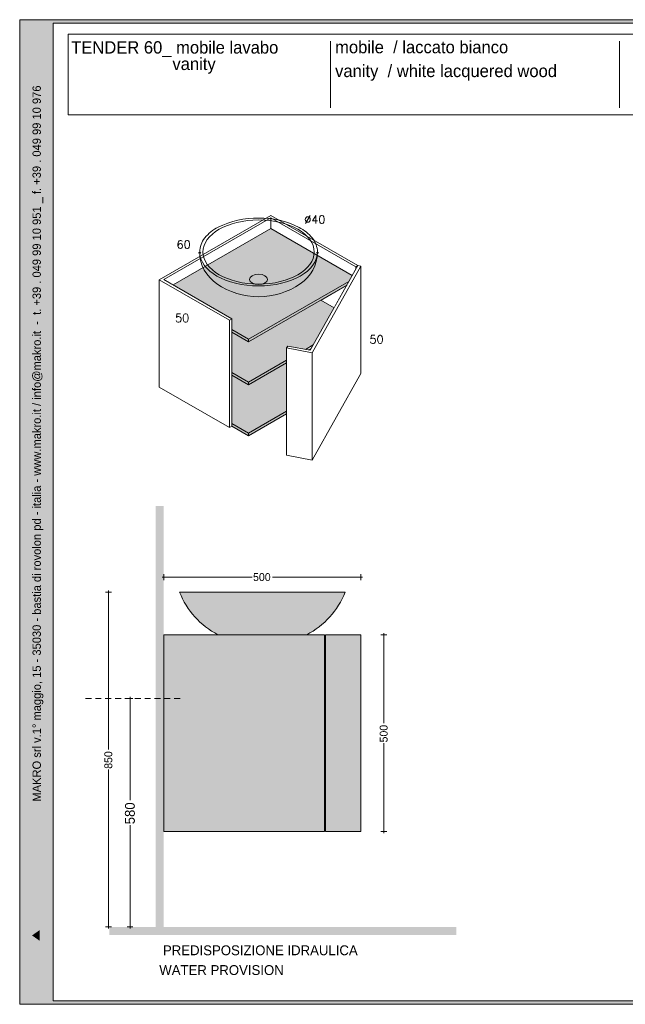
# Model space of a CAD drawing. Extents: x 229962 to 237704, y -185741 to -183241.
# Tile 1 of 4: x 229962 to 231499, y -185741 to -183241. Entities that reach past the tile are written whole.
import ezdxf

# ---------------------------------------------------------------- set-up
doc = ezdxf.new("R2010")
doc.units = 0
doc.header["$MEASUREMENT"] = 0
doc.linetypes.add('Tratteggio', pattern=[25, 15, -10])
doc.linetypes.add('Wipeout_Contour', pattern=[1000, 0, -1000])
for name, color, linetype, lineweight in [('032-Muri Esterni.MVI_Num_Penna__91', 255, 'Continuous', 13), ('036-Solai.MVI_Num_Penna__1', 7, 'Continuous', 9), ('036-SOLAI_MVI_Num_Penna__10', 1, 'Continuous', 18), ('091-Quote lineari.XII_Num_Penna__1', 7, 'Continuous', 9), ('091-Quote lineari.XII_Num_Penna__10', 1, 'Continuous', 18), ('0_Num_Penna__1', 7, 'Continuous', 9), ('0_Num_Penna__91', 255, 'Continuous', 13), ('0_Num_Penna__95', 8, 'Continuous', 13), ('1_Num_Penna__21', 7, 'Continuous', 20), ('Bordi_Num_Penna__1', 7, 'Continuous', 9), ('SCRITTE_Num_Penna__95', 8, 'Continuous', 13), ('Testi_Num_Penna__1', 7, 'Continuous', 9), ('Testi_Num_Penna__1_Num_Penna__1', 7, 'Continuous', 9), ('Testi_Num_Penna__91', 255, 'Continuous', 13), ('Testi_Num_Penna__95', 8, 'Continuous', 13)]:
    doc.layers.add(name, color=color, linetype=linetype, lineweight=lineweight)
doc.layers.add('036-Solai.MVI', color=7, linetype='Continuous')
doc.layers.add('091-Quote lineari.XII', color=7, linetype='Continuous')
for name, color, linetype, lineweight, true_color in [('036-Solai.MVI_Num_Penna__96', 7, 'Continuous', 13, 0x5f5f5f), ('0_Num_Penna__92', 7, 'Continuous', 13, 0xdfdfdf), ('MK_BOXspace_Num_Penna__96', 7, 'Continuous', 13, 0x5f5f5f)]:
    doc.layers.add(name, color=color, linetype=linetype, lineweight=lineweight, true_color=true_color)
doc.styles.add('GENERATED_STYLE_1', font='txt')
doc.styles.add('GENERATED_STYLE_4', font='txt')
doc.styles.add('GENERATED_STYLE_6', font='txt')
doc.styles.get("Standard").update_dxf_attribs({"font": 'txt', "bigfont": 'BIGFONT.SHX'})
doc.dimstyles.new('GENERATED_STYLE__3', dxfattribs={"dimtxt": 20, "dimasz": 7.6, "dimexe": 0.18, "dimexo": 500, "dimgap": 0.09, "dimtad": 0, "dimtih": 1, "dimtoh": 1, "dimdec": 0, "dimzin": 0, "dimdsep": 46, "dimtxsty": 'GENERATED_STYLE_1', "dimblk": 'ARROWHEAD_0', "dimblk1": 'ARROWHEAD_0', "dimblk2": 'ARROWHEAD_0', "dimcen": 0.09, "dimclrd": 7, "dimclre": 7, "dimclrt": 7, "dimazin": 0, "dimtfac": 1, "dimtdec": 4, "dimtmove": 0, "dimatfit": 3, "dimfxl": 0, "dimtolj": 1, "dimtzin": 0, "dimarcsym": 0})
doc.dimstyles.new('GENERATED_STYLE__4', dxfattribs={"dimtxt": 20, "dimasz": 7.6, "dimexe": 0.18, "dimexo": 500, "dimgap": 0.09, "dimtad": 0, "dimdec": 0, "dimzin": 0, "dimdsep": 46, "dimtxsty": 'GENERATED_STYLE_1', "dimblk": 'ARROWHEAD_0', "dimblk1": 'ARROWHEAD_0', "dimblk2": 'ARROWHEAD_0', "dimcen": 0.09, "dimclrd": 7, "dimclre": 7, "dimclrt": 7, "dimazin": 0, "dimtfac": 1, "dimtdec": 4, "dimtmove": 0, "dimatfit": 3, "dimfxl": 0, "dimtolj": 1, "dimtzin": 0, "dimarcsym": 0})
doc.dimstyles.new('GENERATED_STYLE__5', dxfattribs={"dimtxt": 25, "dimasz": 7.6, "dimexe": 0.18, "dimexo": 6, "dimgap": 0.09, "dimtad": 0, "dimdec": 0, "dimzin": 0, "dimdsep": 46, "dimtxsty": 'GENERATED_STYLE_1', "dimblk": 'ARROWHEAD_0', "dimblk1": 'ARROWHEAD_0', "dimblk2": 'ARROWHEAD_0', "dimcen": 0.09, "dimclrd": 1, "dimclre": 1, "dimclrt": 1, "dimazin": 0, "dimtfac": 1, "dimtdec": 4, "dimtmove": 0, "dimatfit": 3, "dimfxl": 0, "dimtolj": 1, "dimtzin": 0, "dimarcsym": 0})

# ---------------------------------------------------------------- blocks, each defined once
blk = doc.blocks.new('*D23')
at = {"layer": '091-Quote lineari.XII_Num_Penna__10', "linetype": 'Continuous'}
for p, q in [((232084.3, -184964.3), (232069.3, -184964.3)), ((232076.8, -184964.3), (232076.8, -184960.3)), ((232076.8, -185222.8), (232076.8, -184964.3)), ((232076.8, -185544.3), (232076.8, -185285.7)), ((232084.3, -185544.3), (232069.3, -185544.3)), ((232076.8, -185548.3), (232076.8, -185544.3))]:
    blk.add_line(p, q, dxfattribs=at)
at = {"layer": '091-Quote lineari.XII_Num_Penna__10', "insert": (232089.3, -185283.7), "char_height": 25, "attachment_point": 7, "rotation": 90, "style": 'GENERATED_STYLE_1'}
blk.add_mtext('{580}', dxfattribs=at)
blk = doc.blocks.new('ARROWHEAD_0')
at = {"color": 0, "linetype": 'Continuous', "lineweight": 0}
for p, q in [((0, 0), (-1, 0)), ((0, -0.5), (0, 0.5))]:
    blk.add_line(p, q, dxfattribs=at)
blk = doc.blocks.new('*D24')
at = {"layer": '091-Quote lineari.XII_Num_Penna__10', "linetype": 'Continuous'}
for p, q in [((230249.3, -184964.3), (230234.3, -184964.3)), ((230241.8, -184964.3), (230241.8, -184960.3)), ((230241.8, -185222.8), (230241.8, -184964.3)), ((230241.8, -185544.3), (230241.8, -185285.7)), ((230249.3, -185544.3), (230234.3, -185544.3)), ((230241.8, -185548.3), (230241.8, -185544.3))]:
    blk.add_line(p, q, dxfattribs=at)
at = {"layer": '091-Quote lineari.XII_Num_Penna__10', "insert": (230254.3, -185283.7), "char_height": 25, "attachment_point": 7, "rotation": 90, "style": 'GENERATED_STYLE_1'}
blk.add_mtext('{580}', dxfattribs=at)
blk = doc.blocks.new('*D25')
at = {"layer": '091-Quote lineari.XII_Num_Penna__1', "linetype": 'Continuous'}
for p, q in [((230194.5, -184694.3), (230179.5, -184694.3)), ((230187, -184694.3), (230187, -184690.3)), ((230187, -185093.7), (230187, -184694.3)), ((230187, -185544.3), (230187, -185144.8)), ((230194.5, -185544.3), (230179.5, -185544.3)), ((230187, -185548.3), (230187, -185544.3))]:
    blk.add_line(p, q, dxfattribs=at)
at = {"layer": '091-Quote lineari.XII_Num_Penna__1', "insert": (230197, -185142.8), "char_height": 20, "attachment_point": 7, "rotation": 90, "style": 'GENERATED_STYLE_1'}
blk.add_mtext('{850}', dxfattribs=at)
blk = doc.blocks.new('*D26')
at = {"layer": '091-Quote lineari.XII_Num_Penna__1', "linetype": 'Continuous'}
for p, q in [((230893.2, -184802.3), (230878.2, -184802.3)), ((230885.7, -184802.3), (230885.7, -184798.3)), ((230885.7, -185026.7), (230885.7, -184802.3)), ((230885.7, -185302.3), (230885.7, -185077.8)), ((230893.2, -185302.3), (230878.2, -185302.3)), ((230885.7, -185306.3), (230885.7, -185302.3))]:
    blk.add_line(p, q, dxfattribs=at)
at = {"layer": '091-Quote lineari.XII_Num_Penna__1', "insert": (230895.7, -185075.8), "char_height": 20, "attachment_point": 7, "rotation": 90, "style": 'GENERATED_STYLE_1'}
blk.add_mtext('{500}', dxfattribs=at)
blk = doc.blocks.new('*D27')
at = {"layer": '091-Quote lineari.XII_Num_Penna__1', "linetype": 'Continuous'}
for p, q in [((230323.6, -184656.3), (230327.6, -184656.3)), ((230327.6, -184663.8), (230327.6, -184648.8)), ((230327.6, -184656.3), (230552, -184656.3)), ((230603.1, -184656.3), (230827.5, -184656.3)), ((230827.5, -184663.8), (230827.5, -184648.8)), ((230827.5, -184656.3), (230831.5, -184656.3))]:
    blk.add_line(p, q, dxfattribs=at)
at = {"layer": '091-Quote lineari.XII_Num_Penna__1', "insert": (230554, -184666.3), "char_height": 20, "attachment_point": 7, "style": 'GENERATED_STYLE_1'}
blk.add_mtext('{500}', dxfattribs=at)
blk = doc.blocks.new('Arco_4', base_point=(230568, -183830.8))
at = {"layer": '036-Solai.MVI_Num_Penna__1', "linetype": 'Continuous'}
blk.add_ellipse((230568, -183830.8), major_axis=(149.4, 0), ratio=0.57735, start_param=3.141593, end_param=6.283185, dxfattribs=at)
at = {"layer": '036-Solai.MVI_Num_Penna__96', "linetype": 'Continuous'}
for p, q in [((230418.6, -183830.8), (230415.9, -183833.6)), ((230418.6, -183830.8), (230421.4, -183833.4)), ((230717.5, -183830.8), (230714.7, -183833.4)), ((230717.5, -183830.8), (230720.1, -183833.6))]:
    blk.add_line(p, q, dxfattribs=at)

msp = doc.modelspace()

# ---------------------------------------------------------------- hatches: boundary and pattern name
at = {"layer": '032-Muri Esterni.MVI_Num_Penna__91', "linetype": 'Continuous'}
h = msp.add_hatch(color=256, dxfattribs=at)
h.paths.add_polyline_path([(230004.1, -185723.7, 0.414214), (230030.1, -185697.8), (230030.1, -185267.2, 0.414214), (230004.1, -185241.2, 0.414214), (229978.1, -185267.2), (229978.1, -185697.8, 0.414214)], flags=0)
h.paths.add_polyline_path([(230007.3, -185378.4), (230024.1, -185346.3), (230024.1, -185373.2), (230004.1, -185410.6), (230024.1, -185410.6), (230024.1, -185427.4), (229984.1, -185427.4), (229984.1, -185395.3), (229984.1, -185393.3), (229984.2, -185391.3), (229984.2, -185389.4), (229984.2, -185387.5), (229984.3, -185385.8), (229984.4, -185384.1), (229984.4, -185382.5), (229984.5, -185381), (229984.6, -185380.5), (229984.6, -185380), (229984.7, -185379.5), (229984.7, -185379), (229984.8, -185378.5), (229984.8, -185378.1), (229984.9, -185377.6), (229985, -185377.1), (229985.1, -185376.1), (229985.2, -185375.2), (229985.4, -185374.2), (229985.5, -185373.3), (229985.7, -185372.4), (229985.9, -185371.5), (229986.1, -185370.6), (229986.3, -185369.7), (229986.6, -185368.4), (229987, -185367.2), (229987.4, -185366), (229987.8, -185364.9), (229988.3, -185363.9), (229988.7, -185362.9), (229989.2, -185362.1), (229989.8, -185361.2), (229989.9, -185361.1), (229990, -185360.9), (229990.1, -185360.8), (229990.2, -185360.7), (229990.3, -185360.5), (229990.4, -185360.4), (229990.5, -185360.3), (229990.6, -185360.2), (229991.1, -185359.7), (229991.6, -185359.3), (229992.2, -185358.9), (229992.7, -185358.6), (229993.3, -185358.4), (229993.9, -185358.2), (229994.5, -185358.2), (229995.1, -185358.1), (229996.2, -185358.2), (229997.2, -185358.4), (229998.2, -185358.8), (229999.1, -185359.3), (230000, -185360), (230000.8, -185360.8), (230001.6, -185361.8), (230002.3, -185363), (230003, -185364.2), (230003.6, -185365.5), (230004.3, -185367), (230004.8, -185368.6), (230005.4, -185370.3), (230005.9, -185372.2), (230006.4, -185374.1), (230006.9, -185376.2)], flags=0)
h.paths.add_polyline_path([(230024.1, -185461.7), (230004.1, -185499.1), (229984.1, -185461.7), (229984.1, -185434.8), (230004.1, -185472.9), (230024.1, -185434.8)], flags=0)
h.paths.add_polyline_path([(229984.1, -185499.2), (230024.1, -185499.2), (230024.1, -185517.1), (229984.1, -185517.1)], flags=0)
h.paths.add_polyline_path([(229984.1, -185578.4), (229984.1, -185553.2), (230024.1, -185524.8), (230024.1, -185544), (230015.5, -185550.1), (230015.5, -185581.4), (230024.1, -185587.5), (230024.1, -185606.8)], flags=0)
h.paths.add_polyline_path([(229989.1, -185629.4), (230024.1, -185646.7), (230024.1, -185663.8), (229989.1, -185681.1), (230024.1, -185681.1), (230024.1, -185696.4), (229984.1, -185696.4), (229984.1, -185669), (230012.2, -185655.3), (229984.1, -185641.5), (229984.1, -185614.1), (230024.1, -185614.1), (230024.1, -185629.4)], flags=0)
h.paths.add_polyline_path([(229989.5, -185277.6), (229989.9, -185276.9), (229990.2, -185276.3), (229990.6, -185275.7), (229990.9, -185275), (229991.7, -185273.9), (229992.4, -185272.8), (229994.1, -185270.9), (229995.9, -185269.4), (229997.7, -185268.2), (229999.8, -185267.3), (230001.9, -185266.8), (230004.1, -185266.6), (230006.4, -185266.8), (230008.5, -185267.3), (230010.5, -185268.2), (230012.4, -185269.4), (230014.2, -185270.9), (230015.8, -185272.8), (230017.3, -185275), (230018.7, -185277.6), (230020, -185280.4), (230021.1, -185283.6), (230022, -185286.9), (230022.8, -185290.6), (230023.4, -185294.5), (230023.8, -185298.7), (230024.1, -185303.1), (230024.1, -185307.8), (230024.1, -185312.5), (230023.8, -185316.9), (230023.4, -185321.1), (230022.8, -185325), (230022, -185328.6), (230021.1, -185332), (230020, -185335.2), (230018.7, -185338), (230017.3, -185340.6), (230015.8, -185342.8), (230014.2, -185344.7), (230012.4, -185346.2), (230010.5, -185347.4), (230008.5, -185348.3), (230006.4, -185348.8), (230004.1, -185349), (230001.9, -185348.8), (229999.8, -185348.3), (229997.7, -185347.4), (229995.9, -185346.2), (229994.1, -185344.7), (229992.4, -185342.8), (229990.9, -185340.6), (229989.5, -185338), (229988.3, -185335.2), (229987.2, -185332), (229986.2, -185328.6), (229985.5, -185325), (229984.9, -185321.1), (229984.5, -185316.9), (229984.2, -185312.5), (229984.1, -185307.8), (229984.2, -185303.1), (229984.5, -185298.7), (229984.9, -185294.6), (229985.5, -185290.7), (229986.2, -185287), (229987.2, -185283.6), (229988.3, -185280.5)], flags=0)
for points in [[(229994.3, -185319.9), (229993.9, -185317.8), (229993.5, -185315.4), (229993.3, -185313), (229993.2, -185310.4), (229993.1, -185307.8), (229993.2, -185305.2), (229993.3, -185302.7), (229993.5, -185300.2), (229993.9, -185297.9), (229994.3, -185295.7), (229994.8, -185293.7), (229995.4, -185291.8), (229996.1, -185290.2), (229996.9, -185288.8), (229997.7, -185287.6), (229998.6, -185286.5), (229999.6, -185285.7), (230000.6, -185285), (230001.7, -185284.5), (230002.9, -185284.2), (230004.1, -185284.1), (230005.4, -185284.2), (230006.5, -185284.5), (230007.6, -185285), (230008.7, -185285.7), (230009.6, -185286.5), (230010.6, -185287.5), (230011, -185288.1), (230011.4, -185288.8), (230011.6, -185289.1), (230011.8, -185289.4), (230012, -185289.8), (230012.2, -185290.2), (230012.9, -185291.8), (230013.5, -185293.6), (230014, -185295.6), (230014.4, -185297.8), (230014.7, -185300.2), (230015, -185302.6), (230015.1, -185305.2), (230015.1, -185307.8), (230015.1, -185310.4), (230015, -185313), (230014.7, -185315.4), (230014.4, -185317.8), (230014, -185319.9), (230013.5, -185322), (230012.9, -185323.8), (230012.2, -185325.4), (230011.4, -185326.8), (230010.6, -185328), (230009.6, -185329.1), (230008.7, -185329.9), (230007.6, -185330.6), (230006.5, -185331.1), (230005.4, -185331.3), (230004.1, -185331.4), (230002.9, -185331.3), (230001.7, -185331.1), (230000.6, -185330.6), (229999.6, -185329.9), (229998.6, -185329.1), (229997.7, -185328), (229996.9, -185326.8), (229996.1, -185325.4), (229995.4, -185323.8), (229994.8, -185322)], [(229990.8, -185385), (229990.7, -185385.3), (229990.7, -185385.7), (229990.6, -185386.3), (229990.5, -185387), (229990.5, -185387.8), (229990.4, -185388.6), (229990.3, -185389.4), (229990.3, -185390.3), (229990.3, -185391.1), (229990.2, -185391.8), (229990.2, -185392.8), (229990.2, -185393.9), (229990.2, -185395.2), (229990.2, -185396.6), (229990.2, -185398), (229990.1, -185399.4), (229990.1, -185400.7), (229990.1, -185401.9), (229990.1, -185410.6), (230004.1, -185410.6), (230002.8, -185408.1), (230002.8, -185403.2), (230002.8, -185401.7), (230002.8, -185400), (230002.8, -185398.4), (230002.7, -185396.7), (230002.7, -185395), (230002.7, -185393.5), (230002.6, -185392.2), (230002.6, -185391.1), (230002.5, -185390.1), (230002.4, -185389.1), (230002.3, -185388), (230002.2, -185387), (230002, -185386.1), (230001.9, -185385.1), (230001.7, -185384.3), (230001.5, -185383.6), (230001.3, -185383), (230001, -185382.4), (230000.8, -185381.9), (230000.6, -185381.4), (230000.4, -185381), (230000.1, -185380.6), (229999.9, -185380.2), (229999.6, -185379.9), (229999.3, -185379.6), (229998.9, -185379.3), (229998.5, -185379.1), (229998, -185378.8), (229997.5, -185378.6), (229996.9, -185378.4), (229996.4, -185378.3), (229996, -185378.3), (229995.6, -185378.3), (229995.1, -185378.4), (229994.6, -185378.5), (229994.1, -185378.7), (229993.6, -185379), (229993.1, -185379.3), (229992.8, -185379.6), (229992.4, -185379.9), (229992.2, -185380.3), (229991.9, -185380.8), (229991.7, -185381.4), (229991.5, -185382), (229991.3, -185382.7), (229991.1, -185383.5), (229990.9, -185384.3)], [(230012.8, -185552), (230012.8, -185579.5), (229993.3, -185565.8)]]:
    msp.add_hatch(color=256, dxfattribs=at).paths.add_polyline_path(points, flags=0)
at = {"layer": '0_Num_Penna__91', "linetype": 'Continuous'}
for points in [[(230500.2, -184266.3), (230542.7, -184290.9), (230639.2, -184235.1), (230639.2, -184112), (230542.7, -184167.7), (230500.2, -184143.2)], [(230464.9, -184802.3), (230690.2, -184802.3, 0.182609), (230787.6, -184694.3), (230772.2, -184694.3), (230382.9, -184694.3), (230367.6, -184694.3, 0.182609)], [(230327.6, -185302.3), (230735.6, -185302.3), (230735.6, -184802.3), (230327.6, -184802.3)], [(230737.6, -185302.3), (230827.5, -185302.3), (230827.5, -184802.3), (230737.6, -184802.3)]]:
    msp.add_hatch(color=256, dxfattribs=at).paths.add_polyline_path(points, flags=0)
at = {"layer": '0_Num_Penna__92', "linetype": 'Continuous'}
for points in [[(230542.7, -184297.4), (230639.2, -184241.7), (230639.2, -184235.1), (230542.7, -184290.9)], [(230500.2, -184266.3), (230500.2, -184272.9), (230542.7, -184297.4), (230542.7, -184290.9)]]:
    msp.add_hatch(color=256, dxfattribs=at).paths.add_polyline_path(points, flags=0)
at = {"layer": '0_Num_Penna__95', "linetype": 'Continuous'}
h = msp.add_hatch(color=256, dxfattribs=at)
h.paths.add_polyline_path([(229961.9, -185740.6), (233593.1, -185740.6), (233593.1, -183241), (229961.9, -183241)], flags=0)
h.paths.add_polyline_path([(233508.7, -183249.6), (233508.7, -185732.1), (230046.4, -185732.1), (230046.4, -183249.6)], flags=0)
at = {"layer": 'MK_BOXspace_Num_Penna__96', "linetype": 'Continuous'}
for points in [[(230327.3, -185544.3), (230327.3, -184475.4), (230307.2, -184475.4), (230307.2, -185544.3)], [(230189, -185564.3), (231069.9, -185564.3), (231069.9, -185544.3), (230189, -185544.3)]]:
    msp.add_hatch(color=256, dxfattribs=at).paths.add_polyline_path(points, flags=0)

# ---------------------------------------------------------------- linework, layer by layer
at = {"layer": '036-SOLAI_MVI_Num_Penna__10', "linetype": 'Tratteggio'}
msp.add_line((230129, -184964.3), (230377.6, -184964.3), dxfattribs=at)
at = {"layer": '0_Num_Penna__1', "linetype": 'Continuous'}
for p, q in [((230542.7, -184058.8), (230542.7, -184052.2)), ((230542.7, -184167.7), (230542.7, -184161.2)), ((230542.7, -184297.4), (230542.7, -184290.9))]:
    msp.add_line(p, q, dxfattribs=at)
at = {"layer": '0_Num_Penna__1', "linetype": 'Continuous', "flags": 128}
msp.add_lwpolyline([(230464.9, -184802.3), (230690.2, -184802.3, 0.182609), (230787.6, -184694.3), (230772.2, -184694.3), (230382.9, -184694.3), (230367.6, -184694.3, 0.182609)], format="xyb", close=True, dxfattribs=at)
for points in [[(230327.6, -185302.3), (230735.6, -185302.3), (230735.6, -184802.3), (230327.6, -184802.3)], [(230737.6, -185302.3), (230827.5, -185302.3), (230827.5, -184802.3), (230737.6, -184802.3)]]:
    msp.add_lwpolyline(points, close=True, dxfattribs=at)
at = {"layer": '0_Num_Penna__95', "linetype": 'Continuous', "flags": 128}
for points in [[(229961.9, -185740.6), (233593.1, -185740.6), (233593.1, -183241), (229961.9, -183241)], [(233508.7, -183249.6), (233508.7, -185732.1), (230046.4, -185732.1), (230046.4, -183249.6)]]:
    msp.add_lwpolyline(points, close=True, dxfattribs=at)
at = {"layer": '1_Num_Penna__21', "linetype": 'Continuous', "flags": 128}
msp.add_lwpolyline([(230084.6, -183482.8), (233466.5, -183482.8), (233466.5, -183277.8), (230084.6, -183277.8)], close=True, dxfattribs=at)
at = {"layer": 'SCRITTE_Num_Penna__95', "linetype": 'Continuous'}
for p, q in [((230750.8, -183295.8), (230750.8, -183464.7)), ((231483.8, -183295.8), (231483.8, -183464.7))]:
    msp.add_line(p, q, dxfattribs=at)

# ---------------------------------------------------------------- texts
at = {"layer": 'Testi_Num_Penna__1', "linetype": 'Continuous', "insert": (230092.5, -183295.6), "char_height": 31.429, "attachment_point": 1, "line_spacing_factor": 0.79808, "style": 'GENERATED_STYLE_4'}
msp.add_mtext('{\\pt475.019;TENDER 60_ mobile lavabo\\P\\pt475.019;                      \\C8;vanity}', dxfattribs=at)
at = {"layer": 'Testi_Num_Penna__1', "linetype": 'Continuous', "insert": (230762.2, -183294.8), "char_height": 31.429, "width": 681.931, "attachment_point": 1, "line_spacing_factor": 1.154918, "style": 'GENERATED_STYLE_4'}
msp.add_mtext('{\\pt184.757;mobile  / laccato bianco\\P\\pt184.757;\\C8;vanity  / white lacquered wood^I^I}', dxfattribs=at)
at = {"layer": 'Testi_Num_Penna__1', "linetype": 'Continuous', "insert": (230316.1, -185591), "char_height": 25, "attachment_point": 1, "style": 'GENERATED_STYLE_4'}
msp.add_mtext('{ PREDISPOSIZIONE IDRAULICA}', dxfattribs=at)
at = {"layer": 'Testi_Num_Penna__1_Num_Penna__1', "linetype": 'Continuous', "insert": (230867.5, -184052.6), "char_height": 20.8, "attachment_point": 5}
msp.add_mtext('{50}', dxfattribs=at)
at = {"layer": 'Testi_Num_Penna__91', "linetype": 'Continuous', "insert": (230021.9, -185226), "char_height": 21.1116, "attachment_point": 7, "rotation": 90, "style": 'GENERATED_STYLE_6'}
msp.add_mtext('{\\pt869.68;MAKRO srl v.1° maggio, 15 - 35030 - bastia di rovolon pd - italia - www.makro.it / info@makro.it  -  t. +39 . 049 99 10 951 _ f. +39 . 049 99 10 976}', dxfattribs=at)
at = {"layer": 'Testi_Num_Penna__95', "linetype": 'Continuous', "insert": (230316.1, -185641.2), "char_height": 25, "attachment_point": 1, "style": 'GENERATED_STYLE_4'}
msp.add_mtext('{WATER PROVISION}', dxfattribs=at)

# ---------------------------------------------------------------- dimensions: what is measured, and where the dimension line sits
at = {"layer": '091-Quote lineari.XII', "linetype": 'Continuous'}
dim = msp.add_linear_dim(base=(230327.6, -184656.3), p1=(230327.6, -184802.3), p2=(230827.5, -184802.3), dimstyle='GENERATED_STYLE__3', dxfattribs=at)
dim.commit()
dim.dimension.update_dxf_attribs({"geometry": '*D27', "text_midpoint": (230579.3, -184656.3)})
for base, p1, p2, picture, middle in [((230187, -185544.3), (230327.3, -185544.3), (230367.6, -184694.3), '*D25', (230187, -185117.5)), ((230885.7, -185302.3), (230827.5, -185302.3), (230827.5, -184802.3), '*D26', (230885.7, -185050.5))]:
    dim = msp.add_linear_dim(base=base, p1=p1, p2=p2, angle=90, dimstyle='GENERATED_STYLE__4', dxfattribs=at)
    dim.commit()
    dim.dimension.update_dxf_attribs({"geometry": picture, "text_midpoint": middle})
at = {"layer": '091-Quote lineari.XII', "color": 1, "linetype": 'Continuous', "lineweight": 18}
for base, p1, p2, picture, middle in [((230241.8, -185544.3), (230327.3, -185544.3), (230129, -184964.3), '*D24', (230241.8, -185252.1)), ((232076.8, -185544.3), (231069.9, -185544.3), (232167.9, -184964.3), '*D23', (232076.8, -185252.1))]:
    dim = msp.add_linear_dim(base=base, p1=p1, p2=p2, angle=90, dimstyle='GENERATED_STYLE__5', dxfattribs=at)
    dim.commit()
    dim.dimension.update_dxf_attribs({"geometry": picture, "text_midpoint": middle})

# ---------------------------------------------------------------- next in the draw order: wipeouts: each hides what was drawn before it
at = {"color": 254, "linetype": 'Wipeout_Contour', "lineweight": 0, "ltscale": 1179661.538921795}
msp.add_wipeout([(230315.7, -184173.5), (230494, -184276.5), (230494, -184004.1), (230315.7, -183901.1)], dxfattribs=at)
at = {"color": 254, "linetype": 'Wipeout_Contour', "lineweight": 0, "ltscale": 885310.917342}
msp.add_wipeout([(230725.8, -183953.1), (230759.4, -183972.5), (230791.6, -183915.1)], dxfattribs=at)
at = {"color": 254, "linetype": 'Wipeout_Contour', "lineweight": 0, "ltscale": 885415.970484}
msp.add_wipeout([(230695.4, -184079.6), (230699.1, -184080.2), (230701.4, -184076.1)], dxfattribs=at)

# ---------------------------------------------------------------- next in the draw order: wipeouts: each hides what was drawn before it
at = {"color": 254, "linetype": 'Wipeout_Contour', "lineweight": 0, "ltscale": 1179223.732441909}
msp.add_wipeout([(230599.3, -183743.9), (230327.6, -183900.8), (230351.1, -183914.4), (230599.3, -183771.1)], dxfattribs=at)
at = {"color": 254, "linetype": 'Wipeout_Contour', "lineweight": 0, "ltscale": 1180073.983757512}
msp.add_wipeout([(230494, -184276.5), (230500.2, -184272.9), (230500.2, -184000.5), (230494, -184004.1)], dxfattribs=at)
at = {"color": 254, "linetype": 'Wipeout_Contour', "lineweight": 0, "ltscale": 1180814.494576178}
msp.add_wipeout([(230639.2, -184346.8), (230704, -184358.9), (230704, -184086.5), (230639.2, -184074.4)], dxfattribs=at)

# ---------------------------------------------------------------- next in the draw order: hatches: boundary and pattern name
at = {"layer": '0_Num_Penna__92', "linetype": 'Continuous'}
for points in [[(230542.7, -184052.2), (230500.2, -184027.7), (230500.2, -184034.3), (230542.7, -184058.8)], [(230542.7, -184167.7), (230639.2, -184112), (230639.2, -184105.5), (230542.7, -184161.2)], [(230542.7, -184161.2), (230500.2, -184136.7), (230500.2, -184143.2), (230542.7, -184167.7)]]:
    msp.add_hatch(color=256, dxfattribs=at).paths.add_polyline_path(points, flags=0)

# ---------------------------------------------------------------- next in the draw order: linework, layer by layer
at = {"layer": '0_Num_Penna__1', "linetype": 'Continuous'}
for p, q in [((230500.2, -184027.7), (230542.7, -184052.2)), ((230500.2, -184034.3), (230542.7, -184058.8)), ((230542.7, -184161.2), (230639.2, -184105.5)), ((230542.7, -184167.7), (230639.2, -184112)), ((230500.2, -184136.7), (230542.7, -184161.2)), ((230315.7, -184173.5), (230494, -184276.5)), ((230542.7, -184290.9), (230639.2, -184235.1)), ((230542.7, -184297.4), (230639.2, -184241.7)), ((230500.2, -184266.3), (230542.7, -184290.9)), ((230494, -184276.5), (230500.2, -184272.9)), ((230500.2, -184272.9), (230542.7, -184297.4))]:
    msp.add_line(p, q, dxfattribs=at)
at = {"layer": 'Bordi_Num_Penna__1', "linetype": 'Continuous'}
msp.add_line((230500.2, -184143.2), (230542.7, -184167.7), dxfattribs=at)

# ---------------------------------------------------------------- next in the draw order: wipeouts: each hides what was drawn before it
at = {"color": 254, "linetype": 'Wipeout_Contour', "lineweight": 0, "ltscale": 1475025.833147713}
msp.add_wipeout([(230599.3, -183771.1), (230805.5, -183890.2), (230814.5, -183874.3), (230814.5, -183868.1), (230599.3, -183743.9)], dxfattribs=at)

# ---------------------------------------------------------------- next in the draw order: wipeouts: each hides what was drawn before it
at = {"color": 254, "linetype": 'Wipeout_Contour', "lineweight": 0, "ltscale": 885300.063673}
msp.add_wipeout([(230819.5, -183865.2), (230814.5, -183868.1), (230814.5, -183874.3)], dxfattribs=at)

# ---------------------------------------------------------------- next in the draw order: wipeouts: each hides what was drawn before it
at = {"color": 254, "linetype": 'Wipeout_Contour', "lineweight": 0, "ltscale": 2359231.670050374}
msp.add_wipeout([(230315.7, -183901.1), (230494, -184004.1), (230500.2, -184000.5), (230327.6, -183900.8), (230599.3, -183743.9), (230814.5, -183868.1), (230819.5, -183865.2), (230598.7, -183737.7)], dxfattribs=at)

# ---------------------------------------------------------------- next in the draw order: linework, layer by layer
at = {"layer": '036-Solai.MVI_Num_Penna__1', "linetype": 'Continuous'}
msp.add_ellipse((230568, -183900.2), major_axis=(22.8, 0), ratio=0.572479, dxfattribs=at)
at = {"layer": '0_Num_Penna__1', "linetype": 'Continuous'}
for p, q in [((230598.7, -183737.7), (230315.7, -183901.1)), ((230327.6, -183900.8), (230599.3, -183743.9)), ((230599.3, -183771.1), (230599.3, -183743.9)), ((230599.3, -183771.1), (230351.1, -183914.4)), ((230315.7, -183901.1), (230494, -184004.1)), ((230315.7, -184173.5), (230315.7, -183901.1)), ((230500.2, -184000.5), (230327.6, -183900.8)), ((230494, -184004.1), (230500.2, -184000.5)), ((230494, -184276.5), (230494, -184004.1)), ((230500.2, -184272.9), (230500.2, -184000.5))]:
    msp.add_line(p, q, dxfattribs=at)

# ---------------------------------------------------------------- next in the draw order: texts
at = {"layer": 'Testi_Num_Penna__1_Num_Penna__1', "linetype": 'Continuous', "char_height": 20.8, "attachment_point": 5}
for s, insert in [('{Ø40}', (230710.7, -183748.3)), ('{60}', (230377.8, -183811.8)), ('{50}', (230374.1, -183998.3))]:
    msp.add_mtext(s, dxfattribs=dict(at, insert=insert))

# ---------------------------------------------------------------- next in the draw order: wipeouts: each hides what was drawn before it
at = {"color": 254, "linetype": 'Wipeout_Contour', "lineweight": 0, "ltscale": 1180849.040098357}
msp.add_wipeout([(230704, -184358.9), (230827.2, -184139), (230827.2, -183866.6), (230704, -184086.5)], dxfattribs=at)

# ---------------------------------------------------------------- next in the draw order: linework, layer by layer
at = {"layer": '0_Num_Penna__1', "linetype": 'Continuous'}
for p, q in [((230704, -184358.9), (230827.2, -184139)), ((230639.2, -184346.8), (230704, -184358.9))]:
    msp.add_line(p, q, dxfattribs=at)

# ---------------------------------------------------------------- next in the draw order: wipeouts: each hides what was drawn before it
at = {"color": 254, "linetype": 'Wipeout_Contour', "lineweight": 0, "ltscale": 1770673.713947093}
msp.add_wipeout([(230639.2, -184074.4), (230704, -184086.5), (230827.2, -183866.6), (230819.5, -183865.2), (230699.1, -184080.2), (230641.9, -184069.6)], dxfattribs=at)

# ---------------------------------------------------------------- next in the draw order: hatches: boundary and pattern name
at = {"layer": '0_Num_Penna__91', "linetype": 'Continuous'}
msp.add_hatch(color=256, dxfattribs=at).paths.add_polyline_path([(230351.1, -183914.4), (230500.2, -184000.5), (230500.2, -184027.7), (230542.7, -184052.2), (230797, -183905.4), (230805.5, -183890.2), (230599.3, -183771.1)], flags=0)
at = {"layer": '0_Num_Penna__92', "linetype": 'Continuous'}
msp.add_hatch(color=256, dxfattribs=at).paths.add_polyline_path([(230542.7, -184052.2), (230542.7, -184058.8), (230791.6, -183915.1), (230797, -183905.4)], flags=0)

# ---------------------------------------------------------------- next in the draw order: linework, layer by layer
at = {"layer": '036-Solai.MVI_Num_Penna__1', "linetype": 'Continuous'}
msp.add_ellipse((230568, -183830.8), major_axis=(141.2, 0), ratio=0.57735, dxfattribs=at)
at = {"layer": '0_Num_Penna__1', "linetype": 'Continuous'}
for p, q in [((230819.5, -183865.2), (230598.7, -183737.7)), ((230599.3, -183743.9), (230814.5, -183868.1)), ((230805.5, -183890.2), (230599.3, -183771.1)), ((230814.5, -183868.1), (230819.5, -183865.2)), ((230814.5, -183874.3), (230814.5, -183868.1)), ((230827.2, -183866.6), (230819.5, -183865.2)), ((230827.2, -184139), (230827.2, -183866.6)), ((230542.7, -184052.2), (230797, -183905.4)), ((230759.4, -183972.5), (230725.8, -183953.1)), ((230641.9, -184069.6), (230639.2, -184074.4)), ((230639.2, -184346.8), (230639.2, -184074.4))]:
    msp.add_line(p, q, dxfattribs=at)
at = {"layer": '0_Num_Penna__1', "linetype": 'Continuous', "flags": 128}
msp.add_lwpolyline([(230462.3, -183911.2, 0.153946), (230568, -183944.5, 0.153946), (230673.7, -183911.2, 0.254415), (230717.5, -183830.8, 0.166816), (230704.2, -183795.2, 0.10622), (230670.7, -183768.3, 0.117911), (230568, -183744.5, 0.117911), (230465.5, -183767.8), (230465.5, -183767.8, 0.107066), (230431.5, -183795, 0.166841), (230418.6, -183830.8, 0.254415)], format="xyb", close=True, dxfattribs=at)

# ---------------------------------------------------------------- next in the draw order: block references
at = {"layer": '036-Solai.MVI', "linetype": 'Continuous'}
msp.add_blockref('Arco_4', (230568, -183830.8), dxfattribs=at)

# ---------------------------------------------------------------- next in the draw order: wipeouts: each hides what was drawn before it
at = {"color": 254, "linetype": 'Wipeout_Contour', "lineweight": 0, "ltscale": 1180542.542755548}
msp.add_wipeout([(230706.8, -184066.4), (230686.9, -184078), (230695.4, -184079.6), (230701.4, -184076.1)], dxfattribs=at)

# ---------------------------------------------------------------- next in the draw order: hatches: boundary and pattern name
at = {"layer": '0_Num_Penna__91', "linetype": 'Continuous'}
msp.add_hatch(color=256, dxfattribs=at).paths.add_polyline_path([(230542.7, -184058.8), (230500.2, -184034.3), (230500.2, -184136.7), (230542.7, -184161.2), (230639.2, -184105.5), (230639.2, -184074.4), (230641.9, -184069.6), (230686.9, -184078), (230706.8, -184066.4), (230759.4, -183972.5), (230725.8, -183953.1)], flags=0)

# ---------------------------------------------------------------- next in the draw order: linework, layer by layer
at = {"layer": '0_Num_Penna__1', "linetype": 'Continuous'}
for p, q in [((230819.5, -183865.2), (230699.1, -184080.2)), ((230704, -184086.5), (230827.2, -183866.6)), ((230542.7, -184058.8), (230791.6, -183915.1)), ((230699.1, -184080.2), (230641.9, -184069.6)), ((230686.9, -184078), (230706.8, -184066.4)), ((230639.2, -184074.4), (230704, -184086.5)), ((230695.4, -184079.6), (230701.4, -184076.1)), ((230704, -184358.9), (230704, -184086.5))]:
    msp.add_line(p, q, dxfattribs=at)

doc.saveas('drawing.dxf')
